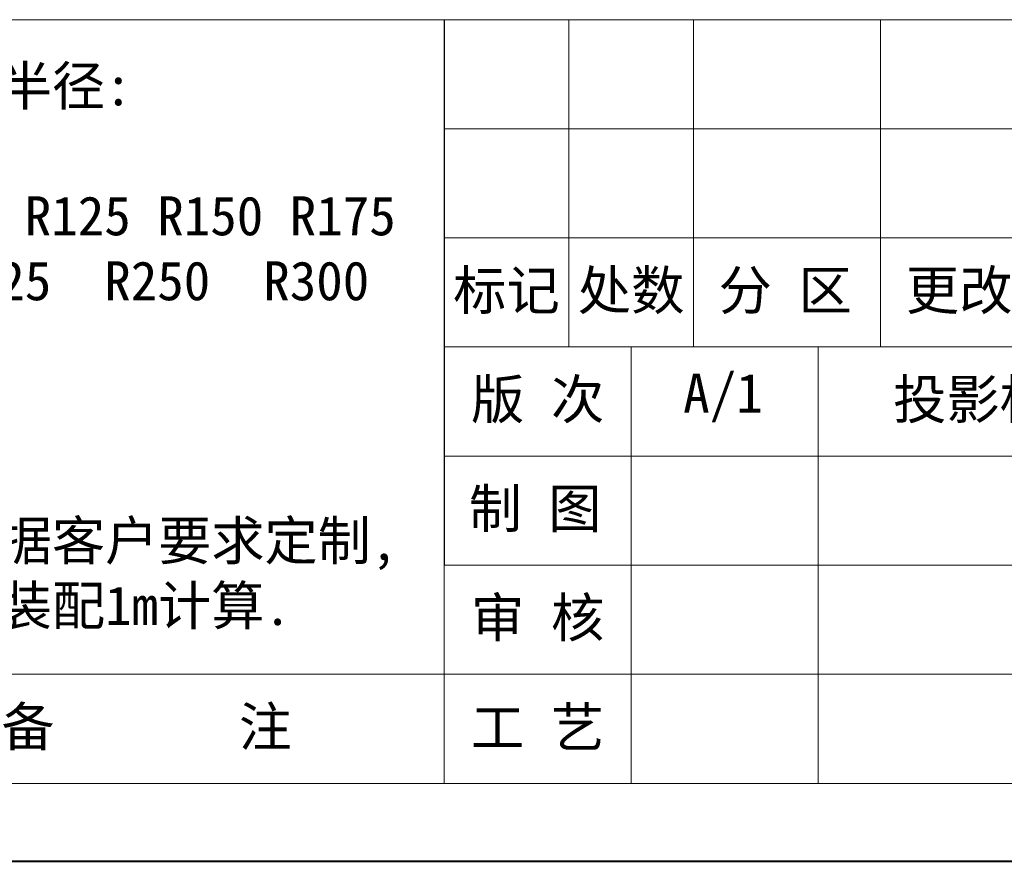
# Model space of a CAD drawing. Header units: millimetres. Extents: x 1675 to 3137, y 343 to 1376.
# Tile 18 of 84: x 2397 to 2617, y 343 to 531. Entities that reach past the tile are written whole.
import ezdxf

# ---------------------------------------------------------------- set-up
doc = ezdxf.new("R2010")
doc.units = ezdxf.units.MM
doc.layers.add('标注线', color=7, linetype='Continuous', lineweight=15)
doc.styles.add('样式 6', font='仿宋_GB2312.ttf')

msp = doc.modelspace()

# ---------------------------------------------------------------- linework, layer by layer
at = {"color": 7, "lineweight": 13}
for p, q in [((2338.784, 530.863), (3117.944, 530.863)), ((2491.875, 360.433), (2491.875, 530.863)), ((1761.462, 360.433), (2491.875, 360.433)), ((2491.875, 360.433), (3117.944, 360.433))]:
    msp.add_line(p, q, dxfattribs=at)
at = {"color": 7}
msp.add_line((2491.875, 530.863), (2491.875, 409.127), dxfattribs=at)
at = {"color": 7, "lineweight": 15}
for p, q in [((2519.701, 530.863), (2519.701, 457.821)), ((2547.526, 530.863), (2547.526, 457.821)), ((2589.264, 530.863), (2589.264, 457.821)), ((2491.875, 506.516), (2742.303, 506.516)), ((2491.875, 482.168), (2742.303, 482.168)), ((2491.875, 457.821), (2742.303, 457.821)), ((2533.613, 457.821), (2533.613, 360.433)), ((2575.351, 457.821), (2575.351, 360.433)), ((2491.875, 433.474), (2905.777, 433.474)), ((2491.875, 409.127), (2742.303, 409.127)), ((1761.462, 384.78), (2491.875, 384.78)), ((2491.875, 384.78), (2742.303, 384.78))]:
    msp.add_line(p, q, dxfattribs=at)
at = {"color": 7, "lineweight": 40}
msp.add_line((1674.507, 343.042), (3135.335, 343.042), dxfattribs=at)

# ---------------------------------------------------------------- texts
at = {"layer": '标注线', "color": 7, "lineweight": 18, "style": '样式 6'}
for s, insert, char_height, width, attachment_point in [('{\\H1.389x;可选弯曲半径:\\P\\PR75 R100 R125 R150 R175\\PR200  R225  R250  R300\\P内  宽:\\P\\PBi60\\P注：可根据客户要求定制,\\P数量均以装配1m计算.}', (2345.004, 457.591), 6.26069, 188.10983, 4), ('标记', (2505.788, 469.995), 8.7322, 27.82529, 5), ('处数', (2533.613, 469.995), 8.7322, 27.82529, 5), ('分 区', (2568.021, 469.995), 8.7322, 40.69877, 5), ('更改文件号', (2624.697, 469.995), 8.7322, 72.00922, 5), ('版 次', (2512.744, 445.648), 8.7322, 41.73793, 5), ('A/1', (2554.121, 446.44), 8.7322, 27.82529, 5), ('投影标识', (2615.913, 445.648), 8.7322, 51.03377, 5), ('{\\H0.9943x;制 图}', (2512.173, 421.301), 8.73217, 40.59621, 5), ('审 核', (2512.744, 396.953), 8.7322, 41.73793, 5), ('{\\H1.389x;备       注}', (2425.29, 372.606), 6.26069, 91.47438, 5), ('{\\H1.389x;备       注}', (2425.29, 372.606), 6.26069, 91.47438, 5), ('工 艺', (2512.744, 372.606), 8.7322, 41.73793, 5)]:
    msp.add_mtext(s, dxfattribs=dict(at, insert=insert, char_height=char_height, width=width, attachment_point=attachment_point))

doc.saveas('drawing.dxf')
